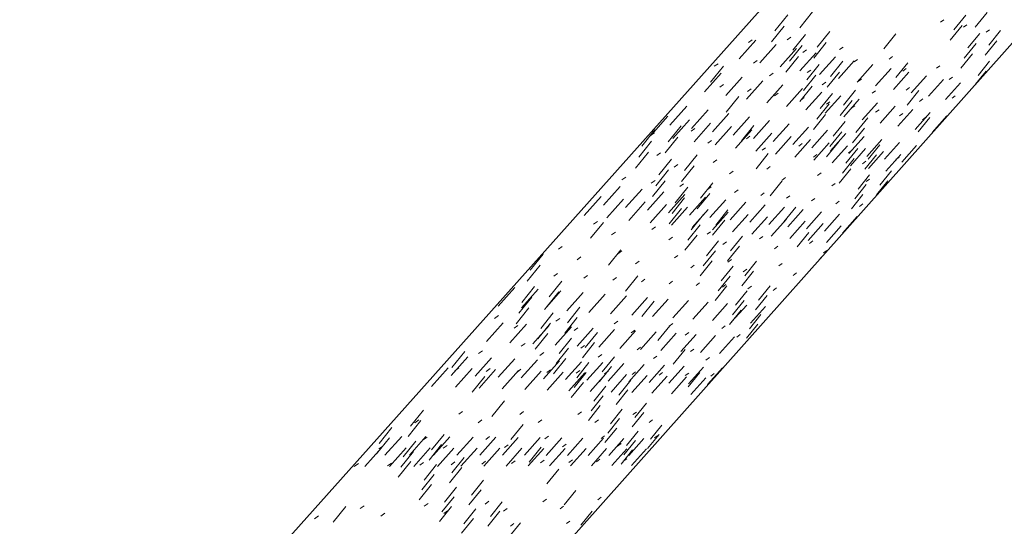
# Model space of a CAD drawing. Header units: centimetres. Extents: x 1151.07 to 1152.71, y 1902.53 to 1904.06.
# Tile 19 of 65: x 1152.1452 to 1152.2207, y 1902.83 to 1902.8688. Entities that reach past the tile are written whole.
import ezdxf

# ---------------------------------------------------------------- set-up
doc = ezdxf.new("R2010")
doc.units = ezdxf.units.CM
for name, color, linetype, lineweight in [('Wzór powierzchni', 7, 'Continuous', 9), ('Wzór powierzchni-4', 10, 'Continuous', 9), ('Ściany', 7, 'Continuous', 9), ('Ściany-1', 250, 'Continuous', 25)]:
    doc.layers.add(name, color=color, linetype=linetype, lineweight=lineweight)

# ---------------------------------------------------------------- blocks, each defined once
blk = doc.blocks.new('FP_19-Aksono Kopia 1')
at = {"layer": 'Wzór powierzchni-4'}
for p, q in [((1152.204138, 1902.869229), (1152.203153, 1902.868007)), ((1152.206033, 1902.869441), (1152.205057, 1902.868231)), ((1152.216114, 1902.868838), (1152.215856, 1902.868653)), ((1152.217784, 1902.869198), (1152.21687, 1902.86807)), ((1152.219416, 1902.869394), (1152.218509, 1902.868276)), ((1152.203871, 1902.868359), (1152.202889, 1902.867141)), ((1152.217504, 1902.868395), (1152.216592, 1902.867269)), ((1152.217877, 1902.868454), (1152.217624, 1902.868272)), ((1152.219597, 1902.86808), (1152.219348, 1902.8679)), ((1152.204369, 1902.867515), (1152.204088, 1902.867318)), ((1152.205495, 1902.867721), (1152.204525, 1902.866518)), ((1152.20735, 1902.867944), (1152.206388, 1902.866752)), ((1152.212435, 1902.867764), (1152.2115, 1902.866608)), ((1152.218853, 1902.867804), (1152.217951, 1902.866692)), ((1152.220454, 1902.86801), (1152.219559, 1902.866907)), ((1152.200404, 1902.865859), (1152.201679, 1902.867286)), ((1152.201414, 1902.86731), (1152.201127, 1902.867109)), ((1152.201992, 1902.865544), (1152.203253, 1902.866956)), ((1152.203547, 1902.865236), (1152.204795, 1902.866633)), ((1152.205229, 1902.866868), (1152.204261, 1902.865669)), ((1152.207081, 1902.867098), (1152.206122, 1902.86591)), ((1152.208376, 1902.866746), (1152.208104, 1902.866553)), ((1152.218574, 1902.867015), (1152.217674, 1902.865905)), ((1152.220173, 1902.867227), (1152.21928, 1902.866127)), ((1152.204964, 1902.86602), (1152.203999, 1902.864824)), ((1152.205072, 1902.864934), (1152.206307, 1902.866317)), ((1152.205561, 1902.866534), (1152.205284, 1902.866338)), ((1152.206565, 1902.864637), (1152.207788, 1902.866007)), ((1152.212178, 1902.866015), (1152.211915, 1902.865827)), ((1152.218295, 1902.866229), (1152.217398, 1902.865123)), ((1152.1992, 1902.865279), (1152.198209, 1902.864049)), ((1152.198788, 1902.865478), (1152.198497, 1902.865275)), ((1152.2018, 1902.865713), (1152.201515, 1902.865513)), ((1152.206547, 1902.865421), (1152.205593, 1902.86424)), ((1152.20836, 1902.865661), (1152.207415, 1902.864491)), ((1152.208029, 1902.864347), (1152.209239, 1902.865704)), ((1152.209492, 1902.865798), (1152.209224, 1902.865607)), ((1152.209465, 1902.864063), (1152.210662, 1902.865406)), ((1152.210872, 1902.863784), (1152.212058, 1902.865114)), ((1152.213331, 1902.865551), (1152.212411, 1902.864415)), ((1152.213224, 1902.8651), (1152.212965, 1902.864914)), ((1152.21579, 1902.865322), (1152.215536, 1902.865138)), ((1152.219615, 1902.865672), (1152.218726, 1902.864578)), ((1152.197759, 1902.863322), (1152.199037, 1902.864753)), ((1152.199378, 1902.863033), (1152.200643, 1902.864449)), ((1152.203028, 1902.864747), (1152.202747, 1902.864549)), ((1152.206283, 1902.864588), (1152.205331, 1902.863411)), ((1152.205896, 1902.864987), (1152.205622, 1902.864792)), ((1152.208093, 1902.864836), (1152.20715, 1902.863669)), ((1152.212252, 1902.86351), (1152.213427, 1902.864827)), ((1152.213607, 1902.863241), (1152.21477, 1902.864546)), ((1152.216772, 1902.864436), (1152.216522, 1902.864254)), ((1152.219338, 1902.864901), (1152.218522, 1902.863896)), ((1152.219161, 1902.864614), (1152.218981, 1902.864482)), ((1152.199201, 1902.86389), (1152.198913, 1902.863688)), ((1152.200964, 1902.862749), (1152.202215, 1902.864151)), ((1152.202518, 1902.862471), (1152.203756, 1902.863859)), ((1152.20404, 1902.862199), (1152.205266, 1902.863573)), ((1152.206019, 1902.863761), (1152.205071, 1902.862586)), ((1152.207047, 1902.864054), (1152.206776, 1902.863861)), ((1152.209782, 1902.864298), (1152.209517, 1902.864108)), ((1152.213474, 1902.863643), (1152.213217, 1902.863458)), ((1152.214935, 1902.862978), (1152.216087, 1902.864271)), ((1152.216239, 1902.862719), (1152.21738, 1902.864)), ((1152.200387, 1902.862969), (1152.199414, 1902.861761)), ((1152.201323, 1902.863544), (1152.201041, 1902.863345)), ((1152.203389, 1902.863208), (1152.203112, 1902.863011)), ((1152.205401, 1902.86288), (1152.205129, 1902.862686)), ((1152.205533, 1902.861932), (1152.206746, 1902.863292)), ((1152.207564, 1902.863198), (1152.206625, 1902.862038)), ((1152.206996, 1902.861671), (1152.208197, 1902.863018)), ((1152.209337, 1902.863455), (1152.208407, 1902.862305)), ((1152.210861, 1902.863396), (1152.210599, 1902.863208)), ((1152.214199, 1902.86341), (1152.213294, 1902.862294)), ((1152.216984, 1902.863021), (1152.216736, 1902.86284)), ((1152.1951, 1902.860772), (1152.196382, 1902.862207)), ((1152.207301, 1902.862386), (1152.206365, 1902.861229)), ((1152.207361, 1902.862561), (1152.207093, 1902.862369)), ((1152.209072, 1902.862649), (1152.208144, 1902.861502)), ((1152.208431, 1902.861414), (1152.20962, 1902.862748)), ((1152.209271, 1902.862251), (1152.209008, 1902.862061)), ((1152.209838, 1902.861163), (1152.211015, 1902.862484)), ((1152.211218, 1902.860916), (1152.212384, 1902.862225)), ((1152.214486, 1902.862771), (1152.214233, 1902.862587)), ((1152.19365, 1902.860006), (1152.194937, 1902.861447)), ((1152.196751, 1902.860509), (1152.198019, 1902.861929)), ((1152.198368, 1902.86025), (1152.199623, 1902.861656)), ((1152.199951, 1902.859997), (1152.201194, 1902.861389)), ((1152.207039, 1902.861577), (1152.206106, 1902.860424)), ((1152.210282, 1902.861321), (1152.209366, 1902.860191)), ((1152.211133, 1902.861947), (1152.210874, 1902.86176)), ((1152.212572, 1902.860674), (1152.213727, 1902.86197)), ((1152.212948, 1902.861652), (1152.212693, 1902.861466)), ((1152.213901, 1902.860437), (1152.215045, 1902.861721)), ((1152.215039, 1902.861338), (1152.214148, 1902.86024)), ((1152.214719, 1902.861364), (1152.214468, 1902.86118)), ((1152.215205, 1902.860204), (1152.216338, 1902.861476)), ((1152.195954, 1902.8607), (1152.194969, 1902.859477)), ((1152.195322, 1902.859749), (1152.196596, 1902.861175)), ((1152.196961, 1902.859497), (1152.198221, 1902.860909)), ((1152.198566, 1902.859251), (1152.199813, 1902.860648)), ((1152.201533, 1902.860738), (1152.200576, 1902.859552)), ((1152.201504, 1902.859749), (1152.202733, 1902.861127)), ((1152.203025, 1902.859506), (1152.204242, 1902.86087)), ((1152.204516, 1902.859268), (1152.205721, 1902.860618)), ((1152.208546, 1902.86105), (1152.207623, 1902.85991)), ((1152.210019, 1902.860534), (1152.209106, 1902.859407)), ((1152.193934, 1902.8604), (1152.192941, 1902.859165)), ((1152.193914, 1902.860181), (1152.19362, 1902.859975)), ((1152.195709, 1902.85985), (1152.194727, 1902.85863)), ((1152.197006, 1902.860498), (1152.196718, 1902.860295)), ((1152.200138, 1902.859009), (1152.201373, 1902.860393)), ((1152.201235, 1902.859909), (1152.200958, 1902.859711)), ((1152.201679, 1902.858773), (1152.202901, 1902.860142)), ((1152.20319, 1902.858541), (1152.2044, 1902.859897)), ((1152.205978, 1902.859034), (1152.207171, 1902.860372)), ((1152.208285, 1902.860256), (1152.207365, 1902.859119)), ((1152.207412, 1902.858805), (1152.208593, 1902.86013)), ((1152.208819, 1902.858581), (1152.209988, 1902.859892)), ((1152.193692, 1902.859542), (1152.192701, 1902.858311)), ((1152.198291, 1902.859591), (1152.198008, 1902.85939)), ((1152.20244, 1902.859032), (1152.202166, 1902.858836)), ((1152.204671, 1902.858313), (1152.205869, 1902.859656)), ((1152.205247, 1902.85935), (1152.204979, 1902.859157)), ((1152.206124, 1902.85809), (1152.207309, 1902.85942)), ((1152.208026, 1902.859467), (1152.207108, 1902.858333)), ((1152.207548, 1902.857872), (1152.208722, 1902.859189)), ((1152.210199, 1902.85836), (1152.211357, 1902.85966)), ((1152.211196, 1902.859256), (1152.210295, 1902.858146)), ((1152.211553, 1902.858144), (1152.2127, 1902.859431)), ((1152.212882, 1902.857932), (1152.214017, 1902.859207)), ((1152.193451, 1902.858689), (1152.192463, 1902.857462)), ((1152.194376, 1902.858643), (1152.194085, 1902.858438)), ((1152.197194, 1902.858479), (1152.196226, 1902.857278)), ((1152.20264, 1902.858583), (1152.201699, 1902.857418)), ((1152.206377, 1902.858502), (1152.206112, 1902.85831)), ((1152.209497, 1902.858971), (1152.208588, 1902.857851)), ((1152.209057, 1902.858819), (1152.208798, 1902.85863)), ((1152.208945, 1902.857657), (1152.210108, 1902.858962)), ((1152.210935, 1902.858487), (1152.210036, 1902.857379)), ((1152.210317, 1902.857447), (1152.211468, 1902.858739)), ((1152.211662, 1902.85724), (1152.212802, 1902.85852)), ((1152.212681, 1902.858314), (1152.21243, 1902.85813)), ((1152.195221, 1902.858163), (1152.194245, 1902.856951)), ((1152.195699, 1902.857752), (1152.195412, 1902.857549)), ((1152.196949, 1902.857649), (1152.195984, 1902.856452)), ((1152.198699, 1902.8581), (1152.198418, 1902.857899)), ((1152.202798, 1902.857584), (1152.202527, 1902.857389)), ((1152.209237, 1902.858196), (1152.208332, 1902.857078)), ((1152.210118, 1902.857997), (1152.209862, 1902.85781)), ((1152.191716, 1902.856766), (1152.191422, 1902.856559)), ((1152.19498, 1902.857326), (1152.194006, 1902.856118)), ((1152.199939, 1902.857239), (1152.199662, 1902.85704)), ((1152.20669, 1902.857095), (1152.206428, 1902.856904)), ((1152.20898, 1902.857424), (1152.208076, 1902.85631)), ((1152.210416, 1902.85696), (1152.209522, 1902.855858)), ((1152.21208, 1902.857258), (1152.211194, 1902.856166)), ((1152.19, 1902.854638), (1152.191281, 1902.856072)), ((1152.193955, 1902.856515), (1152.193666, 1902.85631)), ((1152.194739, 1902.856494), (1152.193768, 1902.855289)), ((1152.196464, 1902.856003), (1152.195503, 1902.854813)), ((1152.196134, 1902.85627), (1152.19585, 1902.856068)), ((1152.19839, 1902.856334), (1152.197438, 1902.855155)), ((1152.198256, 1902.856032), (1152.197977, 1902.855832)), ((1152.20371, 1902.8565), (1152.202784, 1902.855356)), ((1152.203961, 1902.856751), (1152.203693, 1902.856557)), ((1152.207782, 1902.856288), (1152.207523, 1902.856099)), ((1152.210159, 1902.856202), (1152.209268, 1902.855103)), ((1152.210391, 1902.85663), (1152.210137, 1902.856444)), ((1152.211821, 1902.856506), (1152.210937, 1902.855416)), ((1152.188529, 1902.853846), (1152.189816, 1902.855287)), ((1152.191701, 1902.854438), (1152.192969, 1902.855858)), ((1152.193368, 1902.854242), (1152.194622, 1902.855647)), ((1152.195, 1902.854051), (1152.196242, 1902.855441)), ((1152.198147, 1902.855524), (1152.197197, 1902.854349)), ((1152.200322, 1902.8558), (1152.200048, 1902.855602)), ((1152.202336, 1902.855574), (1152.202066, 1902.855379)), ((1152.204298, 1902.855353), (1152.204033, 1902.855161)), ((1152.209903, 1902.855448), (1152.209014, 1902.854352)), ((1152.211233, 1902.855712), (1152.211167, 1902.855663)), ((1152.190253, 1902.853653), (1152.191526, 1902.855079)), ((1152.191941, 1902.853465), (1152.193202, 1902.854876)), ((1152.193595, 1902.85328), (1152.194843, 1902.854677)), ((1152.196223, 1902.855187), (1152.195265, 1902.854)), ((1152.1966, 1902.853863), (1152.197829, 1902.855239)), ((1152.198169, 1902.853678), (1152.199385, 1902.855042)), ((1152.199706, 1902.853498), (1152.20091, 1902.854848)), ((1152.201214, 1902.85332), (1152.202406, 1902.854657)), ((1152.206211, 1902.855138), (1152.205951, 1902.854948)), ((1152.208077, 1902.854929), (1152.207821, 1902.854741)), ((1152.209897, 1902.854724), (1152.209645, 1902.854538)), ((1152.195983, 1902.854375), (1152.195028, 1902.853192)), ((1152.195216, 1902.853099), (1152.19645, 1902.854482)), ((1152.197663, 1902.853918), (1152.196719, 1902.852749)), ((1152.196805, 1902.852922), (1152.198026, 1902.854291)), ((1152.198362, 1902.852748), (1152.199571, 1902.854103)), ((1152.199547, 1902.854262), (1152.19861, 1902.853104)), ((1152.199889, 1902.852577), (1152.201086, 1902.85392)), ((1152.201386, 1902.85241), (1152.202571, 1902.853739)), ((1152.202692, 1902.853147), (1152.203872, 1902.854471)), ((1152.204745, 1902.854486), (1152.203834, 1902.853361)), ((1152.204142, 1902.852976), (1152.205311, 1902.854288)), ((1152.205565, 1902.852809), (1152.206722, 1902.854108)), ((1152.206961, 1902.852645), (1152.208107, 1902.853932)), ((1152.208331, 1902.852484), (1152.209466, 1902.853759)), ((1152.189997, 1902.853303), (1152.189017, 1902.852086)), ((1152.189536, 1902.85338), (1152.189242, 1902.853171)), ((1152.193995, 1902.852976), (1152.19371, 1902.852772)), ((1152.197423, 1902.853121), (1152.196482, 1902.851955)), ((1152.199304, 1902.853471), (1152.19837, 1902.852316)), ((1152.202854, 1902.852246), (1152.204028, 1902.853563)), ((1152.204294, 1902.852085), (1152.205457, 1902.853389)), ((1152.205708, 1902.851927), (1152.206859, 1902.853219)), ((1152.207095, 1902.851772), (1152.208235, 1902.853052)), ((1152.190918, 1902.852549), (1152.190628, 1902.852342)), ((1152.197185, 1902.852328), (1152.196246, 1902.851166)), ((1152.198222, 1902.852593), (1152.197947, 1902.852394)), ((1152.200664, 1902.852259), (1152.199743, 1902.851121)), ((1152.202235, 1902.852229), (1152.20197, 1902.852035)), ((1152.205747, 1902.852537), (1152.20485, 1902.851431)), ((1152.186844, 1902.85147), (1152.186546, 1902.851259)), ((1152.195289, 1902.852172), (1152.195009, 1902.85197)), ((1152.198823, 1902.851902), (1152.197894, 1902.850754)), ((1152.199436, 1902.851814), (1152.199166, 1902.851617)), ((1152.200423, 1902.851487), (1152.199504, 1902.850351)), ((1152.203376, 1902.851473), (1152.203115, 1902.851281)), ((1152.20605, 1902.851883), (1152.205794, 1902.851694)), ((1152.185369, 1902.850873), (1152.184377, 1902.84964)), ((1152.191338, 1902.851216), (1152.190375, 1902.850022)), ((1152.1914, 1902.851115), (1152.191112, 1902.850909)), ((1152.195717, 1902.850779), (1152.19544, 1902.850578)), ((1152.198584, 1902.851124), (1152.197658, 1902.849978)), ((1152.207124, 1902.851149), (1152.206871, 1902.850962)), ((1152.185149, 1902.85004), (1152.18416, 1902.848811)), ((1152.188265, 1902.850657), (1152.187972, 1902.850448)), ((1152.192731, 1902.850328), (1152.192448, 1902.850124)), ((1152.196967, 1902.850015), (1152.196693, 1902.849816)), ((1152.198346, 1902.850349), (1152.197422, 1902.849207)), ((1152.199816, 1902.850459), (1152.199548, 1902.850263)), ((1152.201745, 1902.850322), (1152.200839, 1902.849203)), ((1152.203711, 1902.850155), (1152.203452, 1902.849964)), ((1152.206716, 1902.85065), (1152.20662, 1902.850532)), ((1152.184122, 1902.849539), (1152.184075, 1902.849506)), ((1152.18648, 1902.849384), (1152.186184, 1902.849173)), ((1152.188776, 1902.849234), (1152.188485, 1902.849025)), ((1152.192632, 1902.849202), (1152.191685, 1902.848028)), ((1152.199944, 1902.849953), (1152.19903, 1902.848825)), ((1152.201505, 1902.849567), (1152.200601, 1902.848451)), ((1152.200989, 1902.849718), (1152.200725, 1902.849524)), ((1152.204814, 1902.849436), (1152.204559, 1902.849246)), ((1152.18681, 1902.848801), (1152.185835, 1902.847591)), ((1152.19101, 1902.849087), (1152.190725, 1902.848881)), ((1152.193186, 1902.848944), (1152.192906, 1902.848741)), ((1152.195305, 1902.848805), (1152.19503, 1902.848605)), ((1152.19737, 1902.84867), (1152.1971, 1902.848472)), ((1152.199706, 1902.849193), (1152.198795, 1902.848067)), ((1152.199384, 1902.848538), (1152.199118, 1902.848342)), ((1152.202791, 1902.848447), (1152.201899, 1902.847346)), ((1152.181916, 1902.846876), (1152.183209, 1902.848323)), ((1152.183715, 1902.846756), (1152.184994, 1902.848188)), ((1152.184714, 1902.848388), (1152.183731, 1902.847166)), ((1152.185476, 1902.846638), (1152.186741, 1902.848055)), ((1152.18659, 1902.847988), (1152.185618, 1902.846782)), ((1152.187201, 1902.846522), (1152.188453, 1902.847925)), ((1152.188891, 1902.846409), (1152.19013, 1902.847797)), ((1152.19947, 1902.848436), (1152.198561, 1902.847313)), ((1152.201029, 1902.848068), (1152.200129, 1902.846958)), ((1152.201347, 1902.848409), (1152.201085, 1902.848216)), ((1152.202553, 1902.847708), (1152.201663, 1902.846611)), ((1152.203261, 1902.848284), (1152.203004, 1902.848093)), ((1152.184499, 1902.847568), (1152.183518, 1902.84635)), ((1152.190548, 1902.846298), (1152.191774, 1902.847672)), ((1152.192171, 1902.846189), (1152.193385, 1902.84755)), ((1152.193883, 1902.847255), (1152.192951, 1902.846102)), ((1152.193763, 1902.846083), (1152.194965, 1902.84743)), ((1152.195324, 1902.845978), (1152.196514, 1902.847312)), ((1152.196855, 1902.845875), (1152.198033, 1902.847197)), ((1152.198357, 1902.845775), (1152.199523, 1902.847084)), ((1152.19983, 1902.845676), (1152.200985, 1902.846973)), ((1152.200792, 1902.847324), (1152.199895, 1902.846218)), ((1152.184284, 1902.846753), (1152.183306, 1902.845539)), ((1152.186155, 1902.846376), (1152.185189, 1902.845177)), ((1152.1882, 1902.846801), (1152.187242, 1902.845613)), ((1152.200557, 1902.846584), (1152.199662, 1902.84548)), ((1152.202078, 1902.846243), (1152.201193, 1902.845152)), ((1152.201276, 1902.845579), (1152.20242, 1902.846864)), ((1152.181026, 1902.84417), (1152.182309, 1902.845606)), ((1152.181958, 1902.846158), (1152.181656, 1902.845943)), ((1152.182819, 1902.844078), (1152.184088, 1902.845499)), ((1152.185939, 1902.845576), (1152.184975, 1902.844381)), ((1152.186651, 1902.845945), (1152.18636, 1902.845735)), ((1152.187981, 1902.846008), (1152.187026, 1902.844823)), ((1152.191099, 1902.845743), (1152.190819, 1902.845539)), ((1152.19532, 1902.845551), (1152.19505, 1902.845352)), ((1152.201843, 1902.845515), (1152.20096, 1902.844427)), ((1152.183438, 1902.845406), (1152.183141, 1902.845193)), ((1152.184576, 1902.843989), (1152.185832, 1902.845395)), ((1152.185725, 1902.844781), (1152.184763, 1902.843589)), ((1152.186297, 1902.843901), (1152.187539, 1902.845293)), ((1152.188038, 1902.845215), (1152.187752, 1902.845008)), ((1152.187983, 1902.843815), (1152.189213, 1902.845193)), ((1152.189544, 1902.84487), (1152.188601, 1902.843703)), ((1152.189636, 1902.84373), (1152.190854, 1902.845095)), ((1152.191257, 1902.843647), (1152.192462, 1902.844999)), ((1152.192401, 1902.845034), (1152.192125, 1902.844832)), ((1152.192846, 1902.843566), (1152.194039, 1902.844904)), ((1152.195092, 1902.845373), (1152.194175, 1902.84424)), ((1152.194404, 1902.843487), (1152.195585, 1902.844812)), ((1152.195932, 1902.843409), (1152.197102, 1902.844721)), ((1152.196544, 1902.844862), (1152.196277, 1902.844665)), ((1152.199332, 1902.845368), (1152.199071, 1902.845174)), ((1152.200484, 1902.844699), (1152.200226, 1902.844506)), ((1152.183996, 1902.844031), (1152.183702, 1902.843819)), ((1152.187546, 1902.844434), (1152.186596, 1902.843256)), ((1152.189325, 1902.844095), (1152.188385, 1902.842931)), ((1152.197432, 1902.843332), (1152.19859, 1902.844632)), ((1152.198903, 1902.843257), (1152.200051, 1902.844545)), ((1152.179371, 1902.843416), (1152.178384, 1902.84219)), ((1152.180724, 1902.843459), (1152.180423, 1902.843244)), ((1152.185422, 1902.843319), (1152.185132, 1902.84311)), ((1152.18733, 1902.843653), (1152.186383, 1902.842479)), ((1152.188538, 1902.843878), (1152.188255, 1902.843672)), ((1152.189876, 1902.843187), (1152.189597, 1902.842982)), ((1152.192848, 1902.843733), (1152.192574, 1902.843532)), ((1152.196262, 1902.843553), (1152.195359, 1902.842439)), ((1152.196942, 1902.843595), (1152.196678, 1902.843399)), ((1152.178324, 1902.841571), (1152.179611, 1902.843011)), ((1152.18015, 1902.841506), (1152.181423, 1902.842931)), ((1152.181938, 1902.841443), (1152.183197, 1902.842853)), ((1152.18369, 1902.84138), (1152.184936, 1902.842776)), ((1152.185407, 1902.841319), (1152.18664, 1902.842701)), ((1152.187116, 1902.842877), (1152.18617, 1902.841706)), ((1152.187089, 1902.84126), (1152.18831, 1902.842628)), ((1152.18889, 1902.842558), (1152.187955, 1902.841401)), ((1152.188738, 1902.841201), (1152.189947, 1902.842556)), ((1152.190842, 1902.843004), (1152.189914, 1902.841857)), ((1152.190356, 1902.841144), (1152.191552, 1902.842485)), ((1152.191941, 1902.841087), (1152.193126, 1902.842416)), ((1152.194105, 1902.843061), (1152.193835, 1902.842861)), ((1152.198125, 1902.842941), (1152.197864, 1902.842746)), ((1152.1768, 1902.840721), (1152.178092, 1902.842167)), ((1152.178897, 1902.842149), (1152.178594, 1902.841932)), ((1152.178649, 1902.840664), (1152.179928, 1902.842096)), ((1152.180461, 1902.840609), (1152.181726, 1902.842026)), ((1152.181311, 1902.842096), (1152.181014, 1902.841882)), ((1152.182235, 1902.840555), (1152.183487, 1902.841957)), ((1152.183661, 1902.842044), (1152.18337, 1902.841832)), ((1152.183973, 1902.840502), (1152.185212, 1902.84189)), ((1152.185949, 1902.841993), (1152.185663, 1902.841785)), ((1152.185677, 1902.840451), (1152.186903, 1902.841825)), ((1152.187347, 1902.8404), (1152.188561, 1902.84176)), ((1152.188674, 1902.841795), (1152.187742, 1902.840641)), ((1152.188178, 1902.841944), (1152.187896, 1902.841738)), ((1152.188984, 1902.84035), (1152.190186, 1902.841697)), ((1152.190623, 1902.842247), (1152.189698, 1902.841103)), ((1152.190349, 1902.841896), (1152.190072, 1902.841692)), ((1152.192465, 1902.841849), (1152.192193, 1902.841648)), ((1152.193497, 1902.841032), (1152.19467, 1902.842348)), ((1152.194527, 1902.841803), (1152.19426, 1902.841605)), ((1152.195023, 1902.840978), (1152.196184, 1902.842281)), ((1152.196539, 1902.841759), (1152.196276, 1902.841563)), ((1152.197394, 1902.841791), (1152.196505, 1902.840696)), ((1152.19652, 1902.840925), (1152.197671, 1902.842216)), ((1152.19799, 1902.840872), (1152.199129, 1902.842152)), ((1152.198502, 1902.841715), (1152.198243, 1902.841522)), ((1152.180914, 1902.841482), (1152.179944, 1902.840277)), ((1152.18846, 1902.841037), (1152.18753, 1902.839886)), ((1152.19059, 1902.840301), (1152.191779, 1902.841635)), ((1152.192097, 1902.841199), (1152.191184, 1902.840072)), ((1152.192165, 1902.840253), (1152.193342, 1902.841574)), ((1152.193709, 1902.840206), (1152.194875, 1902.841515)), ((1152.195225, 1902.84016), (1152.19638, 1902.841456)), ((1152.196712, 1902.840115), (1152.197856, 1902.841399)), ((1152.190189, 1902.840745), (1152.189269, 1902.839607)), ((1152.191878, 1902.840459), (1152.190968, 1902.839335)), ((1152.182404, 1902.839614), (1152.18145, 1902.838431)), ((1152.189974, 1902.839999), (1152.189056, 1902.838865)), ((1152.193311, 1902.839453), (1152.192413, 1902.838345)), ((1152.17619, 1902.838903), (1152.175208, 1902.837683)), ((1152.179202, 1902.838813), (1152.178905, 1902.838598)), ((1152.183877, 1902.838797), (1152.18359, 1902.838587)), ((1152.188312, 1902.838782), (1152.188036, 1902.838577)), ((1152.189759, 1902.839258), (1152.188844, 1902.838127)), ((1152.191445, 1902.838991), (1152.19054, 1902.837873)), ((1152.193093, 1902.83873), (1152.192197, 1902.837625)), ((1152.192526, 1902.838767), (1152.192259, 1902.838568)), ((1152.175997, 1902.838109), (1152.175018, 1902.836892)), ((1152.17585, 1902.838159), (1152.175546, 1902.83794)), ((1152.180685, 1902.83816), (1152.180392, 1902.837947)), ((1152.185269, 1902.838161), (1152.184987, 1902.837954)), ((1152.189621, 1902.838162), (1152.189348, 1902.83796)), ((1152.19123, 1902.838262), (1152.190327, 1902.837147)), ((1152.193757, 1902.838163), (1152.193493, 1902.837966)), ((1152.173778, 1902.837587), (1152.17279, 1902.836359)), ((1152.183843, 1902.83781), (1152.182905, 1902.836648)), ((1152.191016, 1902.837537), (1152.190116, 1902.836425)), ((1152.192661, 1902.837294), (1152.19177, 1902.836195)), ((1152.194486, 1902.837764), (1152.193602, 1902.836674)), ((1152.17359, 1902.83679), (1152.172606, 1902.835566)), ((1152.173241, 1902.835456), (1152.174526, 1902.836895)), ((1152.175614, 1902.836532), (1152.174641, 1902.835323)), ((1152.175117, 1902.835454), (1152.176389, 1902.836879)), ((1152.176486, 1902.836845), (1152.176186, 1902.836627)), ((1152.177783, 1902.837056), (1152.176818, 1902.835858)), ((1152.176954, 1902.835453), (1152.178213, 1902.836863)), ((1152.178755, 1902.835451), (1152.18, 1902.836847)), ((1152.180519, 1902.83545), (1152.181752, 1902.836832)), ((1152.181259, 1902.836881), (1152.180969, 1902.836669)), ((1152.182248, 1902.835449), (1152.183468, 1902.836816)), ((1152.183943, 1902.835447), (1152.185151, 1902.836802)), ((1152.185785, 1902.836915), (1152.185506, 1902.836709)), ((1152.185605, 1902.835446), (1152.186801, 1902.836787)), ((1152.187235, 1902.835445), (1152.188419, 1902.836773)), ((1152.188834, 1902.835443), (1152.190006, 1902.836759)), ((1152.190084, 1902.836948), (1152.189814, 1902.836746)), ((1152.190402, 1902.835442), (1152.191563, 1902.836745)), ((1152.192446, 1902.836581), (1152.191558, 1902.835485)), ((1152.191941, 1902.835441), (1152.193091, 1902.836732)), ((1152.194269, 1902.837056), (1152.193387, 1902.835969)), ((1152.194173, 1902.836978), (1152.193912, 1902.836782)), ((1152.171696, 1902.83458), (1152.172988, 1902.836026)), ((1152.173072, 1902.836157), (1152.172765, 1902.835935)), ((1152.173596, 1902.834588), (1152.174874, 1902.836018)), ((1152.175425, 1902.83575), (1152.174454, 1902.834545)), ((1152.175457, 1902.834595), (1152.176722, 1902.836011)), ((1152.177589, 1902.83628), (1152.176627, 1902.835086)), ((1152.17728, 1902.834602), (1152.178532, 1902.836004)), ((1152.178009, 1902.836211), (1152.177713, 1902.835996)), ((1152.179067, 1902.83461), (1152.180305, 1902.835997)), ((1152.180818, 1902.834617), (1152.182043, 1902.83599)), ((1152.182688, 1902.836264), (1152.182402, 1902.836054)), ((1152.182534, 1902.834623), (1152.183747, 1902.835984)), ((1152.184216, 1902.83463), (1152.185417, 1902.835977)), ((1152.185234, 1902.836067), (1152.184311, 1902.834925)), ((1152.185866, 1902.834637), (1152.187055, 1902.835971)), ((1152.187128, 1902.836313), (1152.186853, 1902.836108)), ((1152.187484, 1902.834643), (1152.188662, 1902.835964)), ((1152.189072, 1902.83465), (1152.190238, 1902.835958)), ((1152.19063, 1902.834656), (1152.191784, 1902.835952)), ((1152.191348, 1902.83636), (1152.191082, 1902.836161)), ((1152.192233, 1902.835872), (1152.191346, 1902.834779)), ((1152.192158, 1902.834662), (1152.193302, 1902.835946)), ((1152.173739, 1902.834855), (1152.173435, 1902.834635)), ((1152.175236, 1902.834972), (1152.174268, 1902.833771)), ((1152.176208, 1902.8349), (1152.17591, 1902.834683)), ((1152.178611, 1902.834944), (1152.178318, 1902.83473)), ((1152.179321, 1902.835272), (1152.178373, 1902.834096)), ((1152.180951, 1902.834987), (1152.180664, 1902.834775)), ((1152.183231, 1902.835029), (1152.182948, 1902.83482)), ((1152.185452, 1902.835069), (1152.185174, 1902.834863)), ((1152.187617, 1902.835109), (1152.187344, 1902.834905)), ((1152.189728, 1902.835147), (1152.18946, 1902.834946)), ((1152.191787, 1902.835185), (1152.191523, 1902.834987)), ((1152.171202, 1902.834809), (1152.170892, 1902.834585)), ((1152.177205, 1902.83474), (1152.176248, 1902.833553)), ((1152.179127, 1902.834514), (1152.178181, 1902.833341)), ((1152.186578, 1902.834381), (1152.18567, 1902.833259)), ((1152.177015, 1902.833977), (1152.17606, 1902.832793)), ((1152.180807, 1902.833549), (1152.179874, 1902.832393)), ((1152.176825, 1902.833217), (1152.175873, 1902.832037)), ((1152.178741, 1902.83301), (1152.1778, 1902.831844)), ((1152.180612, 1902.832808), (1152.179682, 1902.831656)), ((1152.187879, 1902.83275), (1152.186985, 1902.831647)), ((1152.17855, 1902.832265), (1152.177611, 1902.831102)), ((1152.181208, 1902.83192), (1152.180926, 1902.831711)), ((1152.182243, 1902.831883), (1152.181325, 1902.830748)), ((1152.185629, 1902.832079), (1152.185356, 1902.831874)), ((1152.189832, 1902.832229), (1152.189568, 1902.832029)), ((1152.170254, 1902.831526), (1152.169278, 1902.830312)), ((1152.171646, 1902.831579), (1152.171342, 1902.831357)), ((1152.176554, 1902.831754), (1152.176261, 1902.831539)), ((1152.178359, 1902.831523), (1152.177424, 1902.830363)), ((1152.178038, 1902.831193), (1152.17775, 1902.83098)), ((1152.180225, 1902.831339), (1152.1793, 1902.830193)), ((1152.182048, 1902.831159), (1152.181132, 1902.830027)), ((1152.182604, 1902.831372), (1152.182325, 1902.831164)), ((1152.186942, 1902.831542), (1152.186673, 1902.83134)), ((1152.189139, 1902.831171), (1152.188259, 1902.830087)), ((1152.168151, 1902.830806), (1152.16784, 1902.830581)), ((1152.173227, 1902.831005), (1152.172928, 1902.830786)), ((1152.180033, 1902.83061), (1152.17911, 1902.829467)), ((1152.187421, 1902.830408), (1152.187154, 1902.830207)), ((1152.183632, 1902.830273), (1152.182729, 1902.829156)), ((1152.183135, 1902.830211), (1152.182859, 1902.830005))]:
    blk.add_line(p, q, dxfattribs=at)

msp = doc.modelspace()

# ---------------------------------------------------------------- linework, layer by layer
at = {"layer": 'Ściany'}
msp.add_line((1152.111383, 1902.743588), (1152.458925, 1903.133849), dxfattribs=at)
at = {"layer": 'Ściany-1'}
msp.add_line((1152.049697, 1902.699142), (1152.561438, 1903.271758), dxfattribs=at)

# ---------------------------------------------------------------- block references
at = {"layer": 'Wzór powierzchni'}
msp.add_blockref('FP_19-Aksono Kopia 1', (0, 0), dxfattribs=at)

doc.saveas('drawing.dxf')
